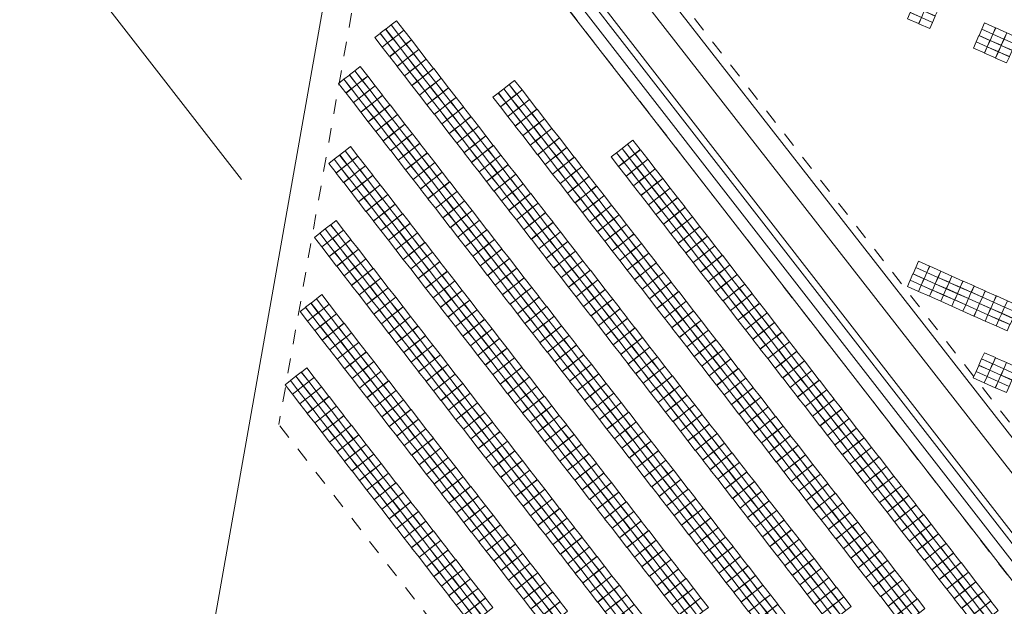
# Model space of a CAD drawing. Header units: metres. Extents: x 232744 to 233931, y 552844 to 554310.
# Tile 15 of 41: x 233402 to 233537, y 553315 to 553395. Entities that reach past the tile are written whole.
import ezdxf

# ---------------------------------------------------------------- set-up
doc = ezdxf.new("R2010")
doc.units = ezdxf.units.M
doc.linetypes.add('NLCS-HIDDEN', pattern=[4, 2, -2])
doc.layers.get('0').update_dxf_attribs({"lineweight": 18})
for name, color, linetype, lineweight in [('BH-N-beplante wallen', 251, 'Continuous', 18), ('BH-N-contouren zonneakker', 251, 'NLCS-HIDDEN', 5), ('BH-N-hekwerk', 251, 'IE-TERREINAFSCHEIDING-KUNSTMATIG-OPEN', 18), ('BH-N-open aantrekkelijk doorzicht', 251, 'Continuous', 9), ('BH-N-verhard onderhoudspad', 251, 'Continuous', 18), ('GP-Modules', 252, 'Continuous', 9)]:
    doc.layers.add(name, color=color, linetype=linetype, lineweight=lineweight)
doc.layers.add('X-XX-AL-WERKGRENS-G', color=1, linetype='KG-OG', lineweight=35, true_color=0xff0000)
doc.linetypes.add('IE-TERREINAFSCHEIDING-KUNSTMATIG-OPEN', pattern='A,7,-1.5,[67,NLCS.SHX,S=0.75,R=0,X=0,Y=0],-1.5', length=10)
doc.linetypes.add('KG-OG', pattern='A,5.5,-1.5,[2,NLCS.SHX,S=0.5,R=0,X=0,Y=0],-1.5', length=8.5)

# ---------------------------------------------------------------- blocks, each defined once
blk = doc.blocks.new('fs_3851791_full')
for p, q in [((0, 0), (1.65, 0)), ((0, -0.93), (0, 0)), ((1.65, 0), (1.65, -0.93)), ((1.65, -0.93), (0, -0.93)), ((0, -0.94), (1.65, -0.94)), ((0, -1.87), (0, -0.94)), ((1.65, -0.94), (1.65, -1.87)), ((1.65, -1.87), (0, -1.87)), ((0, -1.89), (1.65, -1.89)), ((0, -2.82), (0, -1.89)), ((1.65, -1.89), (1.65, -2.82)), ((1.65, -2.82), (0, -2.82)), ((0, -2.83), (1.65, -2.83)), ((0, -3.76), (0, -2.83)), ((1.65, -3.76), (0, -3.76)), ((1.65, -2.83), (1.65, -3.76))]:
    blk.add_line(p, q)
blk = doc.blocks.new('Groep-14-1')
at = {"layer": 'GP-Modules', "rotation": 336}
for p in [(233525, 553398.42, 2.17), (233526.52, 553397.74, 2.17), (233534, 553394.41, 2.17), (233535.52, 553393.73, 2.17), (233537.04, 553393.05, 2.17)]:
    blk.add_blockref('fs_3851791_full', p, dxfattribs=at)
blk = doc.blocks.new('fs_3851794_full')
for points in [[(0, 0, 0), (1.65, 0, 0), (1.65, -0.93, -0.34), (0, -0.93, -0.34), (0, 0, 0)], [(0, -0.94, -0.34), (1.65, -0.94, -0.34), (1.65, -1.87, -0.68), (0, -1.87, -0.68), (0, -0.94, -0.34)], [(0, -1.89, -0.69), (1.65, -1.89, -0.69), (1.65, -2.82, -1.03), (0, -2.82, -1.03), (0, -1.89, -0.69)], [(0, -2.83, -1.03), (1.65, -2.83, -1.03), (1.65, -3.76, -1.37), (0, -3.76, -1.37), (0, -2.83, -1.03)]]:
    blk.add_polyline3d(points)

msp = doc.modelspace()

# ---------------------------------------------------------------- linework, layer by layer
at = {"layer": 'BH-N-beplante wallen'}
for p, q in [((233415.85, 553481.72), (233710.54, 553102.1)), ((233708.21, 553101.22), (233413.95, 553480.25)), ((233709.4, 553102.14), (233415.14, 553481.17)), ((233412.91, 553478.95), (233707.38, 553099.64))]:
    msp.add_line(p, q, dxfattribs=at)
at = {"layer": 'BH-N-contouren zonneakker'}
for p, q in [((233680.05, 553156.85), (233461.92, 553436.58)), ((233453.02, 553427.28), (233437.51, 553339.5)), ((233699.04, 553110.39), (233453.02, 553427.28)), ((233681.72, 553024.93), (233437.51, 553339.5))]:
    msp.add_line(p, q, dxfattribs=at)
at = {"layer": 'BH-N-hekwerk', "flags": 128}
msp.add_lwpolyline([(233414.07, 553229.91), (233504.44, 553117.01), (233450.54, 553073.12), (233628.67, 552844.17), (233643.87, 552867.88), (233650.02, 552897.08), (233662.42, 552909.54), (233738.39, 553284.39), (233730.86, 553318.21), (233731.87, 553323.22), (233753.84, 553431.61), (233682.62, 553591.66), (233450.03, 553433.32)], close=True, dxfattribs=at)
at = {"layer": 'BH-N-open aantrekkelijk doorzicht'}
msp.add_line((233402.6, 553411.38), (233432.41, 553372.99), dxfattribs=at)
at = {"layer": 'BH-N-verhard onderhoudspad'}
for p, q in [((233458.52, 553434.44), (233710.57, 553111.2)), ((233463.27, 553433.23), (233712.25, 553113.92))]:
    msp.add_line(p, q, dxfattribs=at)
at = {"layer": 'X-XX-AL-WERKGRENS-G', "ltscale": 2, "flags": 128}
msp.add_lwpolyline([(233024.48, 553123.19, -0.272027), (233016.01, 553130.44, 0.272803), (233005.19, 553139.67), (232975.17, 553144.94, -0.414213), (232974.35, 553146.1), (232974.84, 553148.87), (232969.64, 553149.79), (232968.46, 553143.07, 0.414213), (232970.9, 553139.6), (233004.16, 553133.76, -0.272803), (233010.34, 553128.49, 0.2892), (233024.49, 553117.13), (233082.57, 553110.54, 0.018852), (233082.18, 553100.39, 0.032341), (233083.15, 553084.96, 0.386613), (233096.27, 553073.79), (233275.27, 553079.65, -0.254086), (233283.12, 553075.71), (233291.25, 553064.04), (233294.45, 553066.27), (233286.32, 553077.94, 0.254086), (233275.14, 553083.54), (233096.14, 553077.69, -0.386613), (233087.02, 553085.45, -0.032341), (233086.08, 553100.39, -0.024313), (233086.71, 553113.09, -0.032772), (233092.73, 553149.36), (233106.6, 553208.69), (233108.18, 553208.4, -0.024851), (233121.88, 553262.51), (233335.98, 553224.26, -0.005966), (233402.12, 553622.22, 0.031079), (233415.39, 553737.64), (233416.81, 553763.66), (233418.42, 553788.61, 0.012576), (233418.98, 553822.41), (233417.05, 553969.67), (233344.32, 553969.67), (233344.32, 553983.63), (233329.66, 553983.63), (233329.66, 553994.16), (233323.82, 553993.98), (233324.87, 554038.5), (233325.2, 554055.17), (233325.67, 554072.42), (233325.81, 554093.02), (233326.49, 554155.8), (233350.64, 554158.62), (233349.07, 554205.89), (233356.22, 554210.15), (233383.15, 554209.74), (233383.16, 554208.89), (233413.16, 554212.53), (233413.16, 554211.83), (233415.35, 554212.07), (233415.35, 554210.36), (233420.87, 554211.08), (233422.02, 554201.96), (233422.66, 554192.48), (233422.96, 554180.54), (233423.38, 554164.14), (233424.04, 554162.27), (233425.39, 554161.59), (233425.86, 554161.55), (233442.67, 554161.68), (233443.19, 554111.16), (233443.56, 554075.29), (233443.85, 554047.29), (233444.06, 554026.06), (233440.6, 554026.03), (233440.63, 554023.17), (233440.8, 554020.76), (233440.89, 554003.69), (233440.89, 553987.66), (233443.74, 553987.45), (233466.5, 553985.81), (233492.53, 553984.54), (233497.04, 553984.25), (233503.12, 553983.84), (233505.11, 553983.72), (233504.52, 553973.32), (233510.46, 553972.98, 0.051904), (233523.4, 553973.38), (233533.57, 553974.76), (233533.57, 553986.48), (233530.55, 553986.06, -0.452391), (233527.14, 553989), (233525.81, 554137.3), (233531.45, 554139.71), (233525.65, 554155.29), (233525.38, 554185.92, -0.455336), (233526.51, 554186.92, 0.452642), (233527.64, 554187.91), (233527.64, 554191.35), (233526.13, 554191.35, -0.357083), (233525.32, 554192.33), (233525.07, 554220.23, -0.416834), (233527.07, 554222.25), (233528.65, 554222.25), (233528.65, 554228.08), (233462.93, 554242.91), (233453.35, 554257.15), (233457.73, 554276.57), (233441.59, 554280.17, -0.108247), (233440.23, 554280.95), (233439.92, 554309.67), (233422.11, 554309.56), (233422.12, 554297.39), (233421.83, 554287.07), (233420.65, 554277.78), (233419.85, 554272.82), (233416.62, 554273.35), (233408.15, 554274.71, 0.31413), (233400.37, 554284.6), (233363.49, 554295.82, 0.028494), (233357.96, 554297.16, 0.101549), (233214.5, 554294.13, 0.054333), (233147.64, 554272.34, 0.265957), (232972.19, 554028.27, 0.035132), (232977.38, 553887.31, -0.051071), (232978.7, 553623.45, -0.023312), (232972.02, 553577.33, -0.015547), (232910.02, 553301.89), (233085.34, 553276.51), (233075.18, 553233.38), (233095.22, 553228.69), (233091.3, 553212.09), (233102.77, 553209.41), (233088.93, 553150.25, 0.030082), (233083.15, 553116.51), (233032.82, 553122.23), (233033.1, 553124.71), (233024.76, 553125.66), (233024.47, 553123.17)], format="xyb", close=True, dxfattribs=at)

# ---------------------------------------------------------------- block references
at = {"layer": 'GP-Modules'}
msp.add_blockref('Groep-14-1', (0, 0), dxfattribs=at)
for name, p, rotation in [('fs_3851794_full', (233453.59, 553394.72, 2.17), 307.8241220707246), ('fs_3851794_full', (233454.61, 553393.41, 2.17), 307.8241220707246), ('fs_3851794_full', (233455.63, 553392.1, 2.17), 307.8241220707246), ('fs_3851794_full', (233456.64, 553390.78, 2.17), 307.8241220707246), ('fs_3851794_full', (233448.64, 553388.44, 2.17), 307.8241220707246), ('fs_3851794_full', (233457.66, 553389.47, 2.17), 307.8241220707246), ('fs_3851794_full', (233449.66, 553387.13, 2.17), 307.8241220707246), ('fs_3851794_full', (233458.68, 553388.16, 2.17), 307.8241220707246), ('fs_3851794_full', (233450.68, 553385.82, 2.17), 307.8241220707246), ('fs_3851794_full', (233459.7, 553386.84, 2.17), 307.8241220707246), ('fs_3851794_full', (233469.75, 553386.56, 2.17), 307.8241220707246), ('fs_3851794_full', (233451.69, 553384.5, 2.17), 307.8241220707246), ('fs_3851794_full', (233460.72, 553385.53, 2.17), 307.8241220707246), ('fs_3851794_full', (233470.77, 553385.24, 2.17), 307.8241220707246), ('fs_3851794_full', (233452.71, 553383.19, 2.17), 307.8241220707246), ('fs_3851794_full', (233461.74, 553384.22, 2.17), 307.8241220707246), ('fs_3851794_full', (233471.79, 553383.93, 2.17), 307.8241220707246), ('fs_3851794_full', (233453.73, 553381.88, 2.17), 307.8241220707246), ('fs_3851794_full', (233462.76, 553382.9, 2.17), 307.8241220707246), ('fs_3851794_full', (233463.78, 553381.59, 2.17), 307.8241220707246), ('fs_3851794_full', (233472.81, 553382.62, 2.17), 307.8241220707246), ('fs_3851794_full', (233454.75, 553380.56, 2.17), 307.8241220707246), ('fs_3851794_full', (233464.8, 553380.28, 2.17), 307.8241220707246), ('fs_3851794_full', (233473.83, 553381.3, 2.17), 307.8241220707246), ('fs_3851794_full', (233455.77, 553379.25, 2.17), 307.8241220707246), ('fs_3851794_full', (233465.82, 553378.96, 2.17), 307.8241220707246), ('fs_3851794_full', (233474.85, 553379.99, 2.17), 307.8241220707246), ('fs_3851794_full', (233456.79, 553377.94, 2.17), 307.8241220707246), ('fs_3851794_full', (233466.84, 553377.65, 2.17), 307.8241220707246), ('fs_3851794_full', (233475.87, 553378.68, 2.17), 307.8241220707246), ('fs_3851794_full', (233485.92, 553378.39, 2.17), 307.8241220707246), ('fs_3851794_full', (233447.3, 553377.5, 2.17), 307.8241220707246), ('fs_3851794_full', (233448.32, 553376.19, 2.17), 307.8241220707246), ('fs_3851794_full', (233457.81, 553376.62, 2.17), 307.8241220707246), ('fs_3851794_full', (233467.86, 553376.34, 2.17), 307.8241220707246), ('fs_3851794_full', (233476.89, 553377.36, 2.17), 307.8241220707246), ('fs_3851794_full', (233486.94, 553377.07, 2.17), 307.8241220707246), ('fs_3851794_full', (233449.34, 553374.88, 2.17), 307.8241220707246), ('fs_3851794_full', (233458.83, 553375.31, 2.17), 307.8241220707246), ('fs_3851794_full', (233468.88, 553375.02, 2.17), 307.8241220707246), ('fs_3851794_full', (233477.91, 553376.05, 2.17), 307.8241220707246), ('fs_3851794_full', (233487.96, 553375.76, 2.17), 307.8241220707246), ('fs_3851794_full', (233450.36, 553373.56, 2.17), 307.8241220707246), ('fs_3851794_full', (233459.85, 553374, 2.17), 307.8241220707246), ('fs_3851794_full', (233469.9, 553373.71, 2.17), 307.8241220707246), ('fs_3851794_full', (233478.93, 553374.74, 2.17), 307.8241220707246), ('fs_3851794_full', (233488.98, 553374.45, 2.17), 307.8241220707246), ('fs_3851794_full', (233451.38, 553372.25, 2.17), 307.8241220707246), ('fs_3851794_full', (233460.87, 553372.68, 2.17), 307.8241220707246), ('fs_3851794_full', (233470.92, 553372.4, 2.17), 307.8241220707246), ('fs_3851794_full', (233479.95, 553373.42, 2.17), 307.8241220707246), ('fs_3851794_full', (233490, 553373.13, 2.17), 307.8241220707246), ('fs_3851794_full', (233452.4, 553370.94, 2.17), 307.8241220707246), ('fs_3851794_full', (233461.89, 553371.37, 2.17), 307.8241220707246), ('fs_3851794_full', (233471.94, 553371.08, 2.17), 307.8241220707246), ('fs_3851794_full', (233480.97, 553372.11, 2.17), 307.8241220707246), ('fs_3851794_full', (233481.99, 553370.79, 2.17), 307.8241220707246), ('fs_3851794_full', (233491.02, 553371.82, 2.17), 307.8241220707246), ('fs_3851794_full', (233453.42, 553369.62, 2.17), 307.8241220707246), ('fs_3851794_full', (233462.91, 553370.06, 2.17), 307.8241220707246), ('fs_3851794_full', (233472.96, 553369.77, 2.17), 307.8241220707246), ('fs_3851794_full', (233483.01, 553369.48, 2.17), 307.8241220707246), ('fs_3851794_full', (233492.04, 553370.51, 2.17), 307.8241220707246), ('fs_3851794_full', (233454.44, 553368.31, 2.17), 307.8241220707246), ('fs_3851794_full', (233463.93, 553368.74, 2.17), 307.8241220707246), ('fs_3851794_full', (233473.98, 553368.46, 2.17), 307.8241220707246), ('fs_3851794_full', (233484.03, 553368.17, 2.17), 307.8241220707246), ('fs_3851794_full', (233493.06, 553369.19, 2.17), 307.8241220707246), ('fs_3851794_full', (233445.33, 553367.39, 2.17), 307.8241220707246), ('fs_3851794_full', (233455.46, 553367, 2.17), 307.8241220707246), ('fs_3851794_full', (233464.95, 553367.43, 2.17), 307.8241220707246), ('fs_3851794_full', (233475, 553367.14, 2.17), 307.8241220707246), ('fs_3851794_full', (233485.05, 553366.85, 2.17), 307.8241220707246), ('fs_3851794_full', (233494.07, 553367.88, 2.17), 307.8241220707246), ('fs_3851794_full', (233446.35, 553366.08, 2.17), 307.8241220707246), ('fs_3851794_full', (233456.47, 553365.69, 2.17), 307.8241220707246), ('fs_3851794_full', (233465.97, 553366.12, 2.17), 307.8241220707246), ('fs_3851794_full', (233476.02, 553365.83, 2.17), 307.8241220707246), ('fs_3851794_full', (233486.07, 553365.54, 2.17), 307.8241220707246), ('fs_3851794_full', (233495.09, 553366.57, 2.17), 307.8241220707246), ('fs_3851794_full', (233447.37, 553364.77, 2.17), 307.8241220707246), ('fs_3851794_full', (233457.49, 553364.38, 2.17), 307.8241220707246), ('fs_3851794_full', (233466.99, 553364.8, 2.17), 307.8241220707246), ('fs_3851794_full', (233477.04, 553364.52, 2.17), 307.8241220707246), ('fs_3851794_full', (233487.09, 553364.23, 2.17), 307.8241220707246), ('fs_3851794_full', (233496.11, 553365.25, 2.17), 307.8241220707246), ('fs_3851794_full', (233448.39, 553363.45, 2.17), 307.8241220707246), ('fs_3851794_full', (233458.51, 553363.07, 2.17), 307.8241220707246), ('fs_3851794_full', (233468.01, 553363.49, 2.17), 307.8241220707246), ('fs_3851794_full', (233478.06, 553363.2, 2.17), 307.8241220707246), ('fs_3851794_full', (233488.11, 553362.91, 2.17), 307.8241220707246), ('fs_3851794_full', (233497.13, 553363.94, 2.17), 307.8241220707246), ('fs_3851794_full', (233449.41, 553362.14, 2.17), 307.8241220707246), ('fs_3851794_full', (233459.53, 553361.75, 2.17), 307.8241220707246), ('fs_3851794_full', (233469.03, 553362.18, 2.17), 307.8241220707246), ('fs_3851794_full', (233479.08, 553361.89, 2.17), 307.8241220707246), ('fs_3851794_full', (233489.12, 553361.6, 2.17), 307.8241220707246), ('fs_3851794_full', (233498.15, 553362.63, 2.17), 307.8241220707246), ('fs_3851791_full', (233524.98, 553361.81, 2.17), 336), ('fs_3851794_full', (233450.43, 553360.83, 2.17), 307.8241220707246), ('fs_3851794_full', (233460.55, 553360.44, 2.17), 307.8241220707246), ('fs_3851794_full', (233470.05, 553360.86, 2.17), 307.8241220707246), ('fs_3851794_full', (233480.1, 553360.58, 2.17), 307.8241220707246), ('fs_3851794_full', (233490.14, 553360.29, 2.17), 307.8241220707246), ('fs_3851794_full', (233499.17, 553361.31, 2.17), 307.8241220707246), ('fs_3851791_full', (233526.5, 553361.13, 2.17), 336), ('fs_3851791_full', (233528.02, 553360.46, 2.17), 336), ('fs_3851794_full', (233451.45, 553359.51, 2.17), 307.8241220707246), ('fs_3851794_full', (233461.57, 553359.13, 2.17), 307.8241220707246), ('fs_3851794_full', (233471.07, 553359.55, 2.17), 307.8241220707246), ('fs_3851794_full', (233481.12, 553359.26, 2.17), 307.8241220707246), ('fs_3851794_full', (233491.16, 553358.97, 2.17), 307.8241220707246), ('fs_3851794_full', (233500.19, 553360, 2.17), 307.8241220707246), ('fs_3851794_full', (233501.21, 553358.69, 2.17), 307.8241220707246), ('fs_3851791_full', (233529.54, 553359.78, 2.17), 336), ('fs_3851791_full', (233531.06, 553359.11, 2.17), 336), ('fs_3851794_full', (233452.47, 553358.2, 2.17), 307.8241220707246), ('fs_3851794_full', (233462.59, 553357.81, 2.17), 307.8241220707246), ('fs_3851794_full', (233472.09, 553358.24, 2.17), 307.8241220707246), ('fs_3851794_full', (233482.14, 553357.95, 2.17), 307.8241220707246), ('fs_3851794_full', (233492.18, 553357.66, 2.17), 307.8241220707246), ('fs_3851794_full', (233502.23, 553357.37, 2.17), 307.8241220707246), ('fs_3851791_full', (233532.57, 553358.43, 2.17), 336), ('fs_3851791_full', (233534.09, 553357.75, 2.17), 336), ('fs_3851794_full', (233443.38, 553357.25, 2.17), 307.8241220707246), ('fs_3851794_full', (233453.48, 553356.89, 2.17), 307.8241220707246), ('fs_3851794_full', (233463.61, 553356.5, 2.17), 307.8241220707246), ('fs_3851794_full', (233473.11, 553356.92, 2.17), 307.8241220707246), ('fs_3851794_full', (233483.16, 553356.64, 2.17), 307.8241220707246), ('fs_3851794_full', (233493.2, 553356.35, 2.17), 307.8241220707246), ('fs_3851794_full', (233503.25, 553356.06, 2.17), 307.8241220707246), ('fs_3851791_full', (233535.61, 553357.08, 2.17), 336), ('fs_3851791_full', (233537.12, 553356.41, 2.17), 336), ('fs_3851794_full', (233444.39, 553355.95, 2.17), 307.8241220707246), ('fs_3851794_full', (233445.4, 553354.65, 2.17), 307.8241220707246), ('fs_3851794_full', (233454.5, 553355.57, 2.17), 307.8241220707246), ('fs_3851794_full', (233464.63, 553355.19, 2.17), 307.8241220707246), ('fs_3851794_full', (233474.13, 553355.61, 2.17), 307.8241220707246), ('fs_3851794_full', (233484.18, 553355.32, 2.17), 307.8241220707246), ('fs_3851794_full', (233494.22, 553355.03, 2.17), 307.8241220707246), ('fs_3851794_full', (233504.27, 553354.75, 2.17), 307.8241220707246), ('fs_3851794_full', (233446.42, 553353.33, 2.17), 307.8241220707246), ('fs_3851794_full', (233455.52, 553354.27, 2.17), 307.8241220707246), ('fs_3851794_full', (233465.65, 553353.87, 2.17), 307.8241220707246), ('fs_3851794_full', (233475.15, 553354.3, 2.17), 307.8241220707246), ('fs_3851794_full', (233485.19, 553354.01, 2.17), 307.8241220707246), ('fs_3851794_full', (233495.24, 553353.72, 2.17), 307.8241220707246), ('fs_3851794_full', (233505.29, 553353.43, 2.17), 307.8241220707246), ('fs_3851794_full', (233447.44, 553352.02, 2.17), 307.8241220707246), ('fs_3851794_full', (233456.54, 553352.96, 2.17), 307.8241220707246), ('fs_3851794_full', (233466.67, 553352.56, 2.17), 307.8241220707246), ('fs_3851794_full', (233476.17, 553352.98, 2.17), 307.8241220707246), ('fs_3851794_full', (233486.21, 553352.7, 2.17), 307.8241220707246), ('fs_3851794_full', (233496.26, 553352.41, 2.17), 307.8241220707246), ('fs_3851794_full', (233506.31, 553352.12, 2.17), 307.8241220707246), ('fs_3851794_full', (233448.45, 553350.72, 2.17), 307.8241220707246), ('fs_3851794_full', (233457.56, 553351.64, 2.17), 307.8241220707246), ('fs_3851794_full', (233467.69, 553351.25, 2.17), 307.8241220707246), ('fs_3851794_full', (233477.19, 553351.67, 2.17), 307.8241220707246), ('fs_3851794_full', (233487.23, 553351.38, 2.17), 307.8241220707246), ('fs_3851794_full', (233497.28, 553351.09, 2.17), 307.8241220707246), ('fs_3851794_full', (233507.33, 553350.81, 2.17), 307.8241220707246), ('fs_3851794_full', (233449.47, 553349.4, 2.17), 307.8241220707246), ('fs_3851794_full', (233458.58, 553350.33, 2.17), 307.8241220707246), ('fs_3851794_full', (233468.71, 553349.93, 2.17), 307.8241220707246), ('fs_3851794_full', (233478.21, 553350.36, 2.17), 307.8241220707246), ('fs_3851794_full', (233488.25, 553350.07, 2.17), 307.8241220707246), ('fs_3851794_full', (233498.3, 553349.78, 2.17), 307.8241220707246), ('fs_3851794_full', (233508.35, 553349.49, 2.17), 307.8241220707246), ('fs_3851791_full', (233533.98, 553349.31, 2.17), 336), ('fs_3851794_full', (233450.49, 553348.09, 2.17), 307.8241220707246), ('fs_3851794_full', (233459.59, 553349.02, 2.17), 307.8241220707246), ('fs_3851794_full', (233469.73, 553348.62, 2.17), 307.8241220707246), ('fs_3851794_full', (233479.23, 553349.04, 2.17), 307.8241220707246), ('fs_3851794_full', (233489.27, 553348.75, 2.17), 307.8241220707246), ('fs_3851794_full', (233499.32, 553348.47, 2.17), 307.8241220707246), ('fs_3851794_full', (233509.37, 553348.18, 2.17), 307.8241220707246), ('fs_3851791_full', (233535.49, 553348.63, 2.17), 336), ('fs_3851791_full', (233537.01, 553347.96, 2.17), 336), ('fs_3851794_full', (233441.32, 553347.24, 2.17), 307.8241220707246), ('fs_3851794_full', (233451.51, 553346.78, 2.17), 307.8241220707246), ('fs_3851794_full', (233460.61, 553347.7, 2.17), 307.8241220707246), ('fs_3851794_full', (233470.75, 553347.31, 2.17), 307.8241220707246), ('fs_3851794_full', (233480.24, 553347.73, 2.17), 307.8241220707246), ('fs_3851794_full', (233490.29, 553347.44, 2.17), 307.8241220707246), ('fs_3851794_full', (233500.34, 553347.15, 2.17), 307.8241220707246), ('fs_3851794_full', (233510.39, 553346.87, 2.17), 307.8241220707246), ('fs_3851794_full', (233442.34, 553345.94, 2.17), 307.8241220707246), ('fs_3851794_full', (233452.53, 553345.46, 2.17), 307.8241220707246), ('fs_3851794_full', (233461.63, 553346.39, 2.17), 307.8241220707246), ('fs_3851794_full', (233471.77, 553345.99, 2.17), 307.8241220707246), ('fs_3851794_full', (233481.26, 553346.42, 2.17), 307.8241220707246), ('fs_3851794_full', (233491.31, 553346.13, 2.17), 307.8241220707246), ('fs_3851794_full', (233501.36, 553345.84, 2.17), 307.8241220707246), ('fs_3851794_full', (233511.41, 553345.55, 2.17), 307.8241220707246), ('fs_3851794_full', (233443.35, 553344.63, 2.17), 307.8241220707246), ('fs_3851794_full', (233453.55, 553344.15, 2.17), 307.8241220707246), ('fs_3851794_full', (233462.65, 553345.08, 2.17), 307.8241220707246), ('fs_3851794_full', (233472.79, 553344.68, 2.17), 307.8241220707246), ('fs_3851794_full', (233482.28, 553345.1, 2.17), 307.8241220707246), ('fs_3851794_full', (233492.33, 553344.81, 2.17), 307.8241220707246), ('fs_3851794_full', (233502.38, 553344.53, 2.17), 307.8241220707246), ('fs_3851794_full', (233512.43, 553344.24, 2.17), 307.8241220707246), ('fs_3851794_full', (233444.37, 553343.32, 2.17), 307.8241220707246), ('fs_3851794_full', (233454.56, 553342.85, 2.17), 307.8241220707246), ('fs_3851794_full', (233463.67, 553343.76, 2.17), 307.8241220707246), ('fs_3851794_full', (233473.81, 553343.37, 2.17), 307.8241220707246), ('fs_3851794_full', (233483.3, 553343.79, 2.17), 307.8241220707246), ('fs_3851794_full', (233493.35, 553343.5, 2.17), 307.8241220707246), ('fs_3851794_full', (233503.4, 553343.21, 2.17), 307.8241220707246), ('fs_3851794_full', (233513.45, 553342.93, 2.17), 307.8241220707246), ('fs_3851794_full', (233445.39, 553342.01, 2.17), 307.8241220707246), ('fs_3851794_full', (233455.58, 553341.53, 2.17), 307.8241220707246), ('fs_3851794_full', (233464.69, 553342.45, 2.17), 307.8241220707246), ('fs_3851794_full', (233474.83, 553342.05, 2.17), 307.8241220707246), ('fs_3851794_full', (233484.32, 553342.48, 2.17), 307.8241220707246), ('fs_3851794_full', (233494.37, 553342.19, 2.17), 307.8241220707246), ('fs_3851794_full', (233504.42, 553341.9, 2.17), 307.8241220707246), ('fs_3851794_full', (233514.47, 553341.61, 2.17), 307.8241220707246), ('fs_3851794_full', (233446.4, 553340.7, 2.17), 307.8241220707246), ('fs_3851794_full', (233456.6, 553340.22, 2.17), 307.8241220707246), ('fs_3851794_full', (233465.71, 553341.14, 2.17), 307.8241220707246), ('fs_3851794_full', (233466.73, 553339.82, 2.17), 307.8241220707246), ('fs_3851794_full', (233475.85, 553340.74, 2.17), 307.8241220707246), ('fs_3851794_full', (233485.34, 553341.16, 2.17), 307.8241220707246), ('fs_3851794_full', (233486.36, 553339.85, 2.17), 307.8241220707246), ('fs_3851794_full', (233495.39, 553340.87, 2.17), 307.8241220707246), ('fs_3851794_full', (233505.44, 553340.59, 2.17), 307.8241220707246), ('fs_3851794_full', (233515.49, 553340.3, 2.17), 307.8241220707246), ('fs_3851794_full', (233447.42, 553339.39, 2.17), 307.8241220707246), ('fs_3851794_full', (233457.62, 553338.91, 2.17), 307.8241220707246), ('fs_3851794_full', (233467.75, 553338.51, 2.17), 307.8241220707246), ('fs_3851794_full', (233476.86, 553339.43, 2.17), 307.8241220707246), ('fs_3851794_full', (233487.38, 553338.54, 2.17), 307.8241220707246), ('fs_3851794_full', (233496.41, 553339.56, 2.17), 307.8241220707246), ('fs_3851794_full', (233506.46, 553339.27, 2.17), 307.8241220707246), ('fs_3851794_full', (233516.51, 553338.99, 2.17), 307.8241220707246), ('fs_3851794_full', (233448.44, 553338.08, 2.17), 307.8241220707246), ('fs_3851794_full', (233458.64, 553337.59, 2.17), 307.8241220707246), ('fs_3851794_full', (233468.77, 553337.2, 2.17), 307.8241220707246), ('fs_3851794_full', (233477.88, 553338.11, 2.17), 307.8241220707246), ('fs_3851794_full', (233488.4, 553337.22, 2.17), 307.8241220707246), ('fs_3851794_full', (233497.43, 553338.25, 2.17), 307.8241220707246), ('fs_3851794_full', (233507.48, 553337.96, 2.17), 307.8241220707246), ('fs_3851794_full', (233517.53, 553337.67, 2.17), 307.8241220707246), ('fs_3851794_full', (233449.46, 553336.76, 2.17), 307.8241220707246), ('fs_3851794_full', (233459.66, 553336.28, 2.17), 307.8241220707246), ('fs_3851794_full', (233469.79, 553335.88, 2.17), 307.8241220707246), ('fs_3851794_full', (233478.9, 553336.8, 2.17), 307.8241220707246), ('fs_3851794_full', (233489.42, 553335.91, 2.17), 307.8241220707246), ('fs_3851794_full', (233498.45, 553336.93, 2.17), 307.8241220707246), ('fs_3851794_full', (233508.5, 553336.65, 2.17), 307.8241220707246), ('fs_3851794_full', (233518.55, 553336.36, 2.17), 307.8241220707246), ('fs_3851794_full', (233450.48, 553335.45, 2.17), 307.8241220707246), ('fs_3851794_full', (233460.68, 553334.97, 2.17), 307.8241220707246), ('fs_3851794_full', (233470.81, 553334.57, 2.17), 307.8241220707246), ('fs_3851794_full', (233479.92, 553335.49, 2.17), 307.8241220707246), ('fs_3851794_full', (233490.44, 553334.6, 2.17), 307.8241220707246), ('fs_3851794_full', (233499.47, 553335.62, 2.17), 307.8241220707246), ('fs_3851794_full', (233509.52, 553335.33, 2.17), 307.8241220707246), ('fs_3851794_full', (233519.57, 553335.05, 2.17), 307.8241220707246), ('fs_3851794_full', (233451.5, 553334.14, 2.17), 307.8241220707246), ('fs_3851794_full', (233461.7, 553333.65, 2.17), 307.8241220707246), ('fs_3851794_full', (233471.83, 553333.26, 2.17), 307.8241220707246), ('fs_3851794_full', (233480.94, 553334.17, 2.17), 307.8241220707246), ('fs_3851794_full', (233491.46, 553333.28, 2.17), 307.8241220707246), ('fs_3851794_full', (233500.49, 553334.31, 2.17), 307.8241220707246), ('fs_3851794_full', (233510.54, 553334.02, 2.17), 307.8241220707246), ('fs_3851794_full', (233520.59, 553333.73, 2.17), 307.8241220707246), ('fs_3851794_full', (233452.51, 553332.83, 2.17), 307.8241220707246), ('fs_3851794_full', (233462.72, 553332.34, 2.17), 307.8241220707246), ('fs_3851794_full', (233472.85, 553331.94, 2.17), 307.8241220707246), ('fs_3851794_full', (233481.96, 553332.86, 2.17), 307.8241220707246), ('fs_3851794_full', (233492.48, 553331.97, 2.17), 307.8241220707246), ('fs_3851794_full', (233501.51, 553332.99, 2.17), 307.8241220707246), ('fs_3851794_full', (233511.56, 553332.71, 2.17), 307.8241220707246), ('fs_3851794_full', (233521.61, 553332.42, 2.17), 307.8241220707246), ('fs_3851794_full', (233453.53, 553331.52, 2.17), 307.8241220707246), ('fs_3851794_full', (233463.74, 553331.03, 2.17), 307.8241220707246), ('fs_3851794_full', (233473.87, 553330.63, 2.17), 307.8241220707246), ('fs_3851794_full', (233482.98, 553331.55, 2.17), 307.8241220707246), ('fs_3851794_full', (233493.5, 553330.66, 2.17), 307.8241220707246), ('fs_3851794_full', (233502.53, 553331.68, 2.17), 307.8241220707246), ('fs_3851794_full', (233512.58, 553331.39, 2.17), 307.8241220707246), ('fs_3851794_full', (233522.62, 553331.11, 2.17), 307.8241220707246), ('fs_3851794_full', (233454.55, 553330.21, 2.17), 307.8241220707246), ('fs_3851794_full', (233464.76, 553329.71, 2.17), 307.8241220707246), ('fs_3851794_full', (233474.89, 553329.32, 2.17), 307.8241220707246), ('fs_3851794_full', (233484, 553330.23, 2.17), 307.8241220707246), ('fs_3851794_full', (233494.52, 553329.34, 2.17), 307.8241220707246), ('fs_3851794_full', (233503.55, 553330.37, 2.17), 307.8241220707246), ('fs_3851794_full', (233504.57, 553329.05, 2.17), 307.8241220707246), ('fs_3851794_full', (233513.6, 553330.08, 2.17), 307.8241220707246), ('fs_3851794_full', (233523.64, 553329.79, 2.17), 307.8241220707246), ('fs_3851794_full', (233455.57, 553328.89, 2.17), 307.8241220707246), ('fs_3851794_full', (233465.78, 553328.4, 2.17), 307.8241220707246), ('fs_3851794_full', (233475.91, 553328, 2.17), 307.8241220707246), ('fs_3851794_full', (233485.02, 553328.92, 2.17), 307.8241220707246), ('fs_3851794_full', (233495.54, 553328.03, 2.17), 307.8241220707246), ('fs_3851794_full', (233505.59, 553327.74, 2.17), 307.8241220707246), ('fs_3851794_full', (233514.62, 553328.77, 2.17), 307.8241220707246), ('fs_3851794_full', (233524.66, 553328.48, 2.17), 307.8241220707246), ('fs_3851794_full', (233456.59, 553327.58, 2.17), 307.8241220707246), ('fs_3851794_full', (233466.8, 553327.09, 2.17), 307.8241220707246), ('fs_3851794_full', (233476.93, 553326.69, 2.17), 307.8241220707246), ('fs_3851794_full', (233486.04, 553327.61, 2.17), 307.8241220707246), ('fs_3851794_full', (233496.56, 553326.71, 2.17), 307.8241220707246), ('fs_3851794_full', (233506.61, 553326.43, 2.17), 307.8241220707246), ('fs_3851794_full', (233515.64, 553327.45, 2.17), 307.8241220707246), ('fs_3851794_full', (233525.68, 553327.17, 2.17), 307.8241220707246), ('fs_3851794_full', (233457.61, 553326.27, 2.17), 307.8241220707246), ('fs_3851794_full', (233467.82, 553325.77, 2.17), 307.8241220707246), ('fs_3851794_full', (233477.95, 553325.38, 2.17), 307.8241220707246), ('fs_3851794_full', (233487.06, 553326.29, 2.17), 307.8241220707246), ('fs_3851794_full', (233497.58, 553325.4, 2.17), 307.8241220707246), ('fs_3851794_full', (233507.63, 553325.11, 2.17), 307.8241220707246), ('fs_3851794_full', (233516.66, 553326.14, 2.17), 307.8241220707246), ('fs_3851794_full', (233526.7, 553325.85, 2.17), 307.8241220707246), ('fs_3851794_full', (233458.63, 553324.95, 2.17), 307.8241220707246), ('fs_3851794_full', (233468.84, 553324.46, 2.17), 307.8241220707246), ('fs_3851794_full', (233478.97, 553324.06, 2.17), 307.8241220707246), ('fs_3851794_full', (233488.08, 553324.98, 2.17), 307.8241220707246), ('fs_3851794_full', (233498.6, 553324.09, 2.17), 307.8241220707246), ('fs_3851794_full', (233508.65, 553323.8, 2.17), 307.8241220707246), ('fs_3851794_full', (233517.67, 553324.83, 2.17), 307.8241220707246), ('fs_3851794_full', (233527.72, 553324.54, 2.17), 307.8241220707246), ('fs_3851794_full', (233459.65, 553323.64, 2.17), 307.8241220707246), ('fs_3851794_full', (233460.67, 553322.33, 2.17), 307.8241220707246), ('fs_3851794_full', (233469.86, 553323.15, 2.17), 307.8241220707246), ('fs_3851794_full', (233479.99, 553322.75, 2.17), 307.8241220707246), ('fs_3851794_full', (233489.1, 553323.67, 2.17), 307.8241220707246), ('fs_3851794_full', (233490.12, 553322.35, 2.17), 307.8241220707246), ('fs_3851794_full', (233499.62, 553322.77, 2.17), 307.8241220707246), ('fs_3851794_full', (233509.67, 553322.49, 2.17), 307.8241220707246), ('fs_3851794_full', (233518.69, 553323.51, 2.17), 307.8241220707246), ('fs_3851794_full', (233528.74, 553323.23, 2.17), 307.8241220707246), ('fs_3851794_full', (233461.69, 553321.01, 2.17), 307.8241220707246), ('fs_3851794_full', (233470.87, 553321.83, 2.17), 307.8241220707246), ('fs_3851794_full', (233481.01, 553321.44, 2.17), 307.8241220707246), ('fs_3851794_full', (233491.14, 553321.04, 2.17), 307.8241220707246), ('fs_3851794_full', (233500.64, 553321.46, 2.17), 307.8241220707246), ('fs_3851794_full', (233510.69, 553321.17, 2.17), 307.8241220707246), ('fs_3851794_full', (233519.71, 553322.2, 2.17), 307.8241220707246), ('fs_3851794_full', (233529.76, 553321.91, 2.17), 307.8241220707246), ('fs_3851794_full', (233462.71, 553319.7, 2.17), 307.8241220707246), ('fs_3851794_full', (233471.89, 553320.52, 2.17), 307.8241220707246), ('fs_3851794_full', (233482.03, 553320.12, 2.17), 307.8241220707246), ('fs_3851794_full', (233492.16, 553319.73, 2.17), 307.8241220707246), ('fs_3851794_full', (233501.66, 553320.15, 2.17), 307.8241220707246), ('fs_3851794_full', (233511.71, 553319.86, 2.17), 307.8241220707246), ('fs_3851794_full', (233520.73, 553320.89, 2.17), 307.8241220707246), ('fs_3851794_full', (233530.78, 553320.6, 2.17), 307.8241220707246), ('fs_3851794_full', (233463.73, 553318.39, 2.17), 307.8241220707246), ('fs_3851794_full', (233472.91, 553319.21, 2.17), 307.8241220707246), ('fs_3851794_full', (233483.05, 553318.81, 2.17), 307.8241220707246), ('fs_3851794_full', (233493.18, 553318.41, 2.17), 307.8241220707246), ('fs_3851794_full', (233502.68, 553318.83, 2.17), 307.8241220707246), ('fs_3851794_full', (233512.72, 553318.55, 2.17), 307.8241220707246), ('fs_3851794_full', (233521.75, 553319.57, 2.17), 307.8241220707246), ('fs_3851794_full', (233531.8, 553319.29, 2.17), 307.8241220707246), ('fs_3851794_full', (233464.74, 553317.07, 2.17), 307.8241220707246), ('fs_3851794_full', (233473.93, 553317.89, 2.17), 307.8241220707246), ('fs_3851794_full', (233484.07, 553317.5, 2.17), 307.8241220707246), ('fs_3851794_full', (233494.2, 553317.1, 2.17), 307.8241220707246), ('fs_3851794_full', (233503.7, 553317.52, 2.17), 307.8241220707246), ('fs_3851794_full', (233513.74, 553317.23, 2.17), 307.8241220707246), ('fs_3851794_full', (233522.77, 553318.26, 2.17), 307.8241220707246), ('fs_3851794_full', (233523.79, 553316.95, 2.17), 307.8241220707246), ('fs_3851794_full', (233532.82, 553317.97, 2.17), 307.8241220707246), ('fs_3851794_full', (233465.76, 553315.76, 2.17), 307.8241220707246), ('fs_3851794_full', (233474.95, 553316.58, 2.17), 307.8241220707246), ('fs_3851794_full', (233485.09, 553316.18, 2.17), 307.8241220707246), ('fs_3851794_full', (233495.22, 553315.79, 2.17), 307.8241220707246), ('fs_3851794_full', (233504.72, 553316.21, 2.17), 307.8241220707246), ('fs_3851794_full', (233514.76, 553315.92, 2.17), 307.8241220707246), ('fs_3851794_full', (233524.81, 553315.63, 2.17), 307.8241220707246), ('fs_3851794_full', (233533.84, 553316.66, 2.17), 307.8241220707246), ('fs_3851794_full', (233475.97, 553315.26, 2.17), 307.8241220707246), ('fs_3851794_full', (233486.11, 553314.87, 2.17), 307.8241220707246), ('fs_3851794_full', (233505.74, 553314.89, 2.17), 307.8241220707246), ('fs_3851794_full', (233534.86, 553315.35, 2.17), 307.8241220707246)]:
    msp.add_blockref(name, p, dxfattribs=dict(at, rotation=rotation))

doc.saveas('drawing.dxf')
